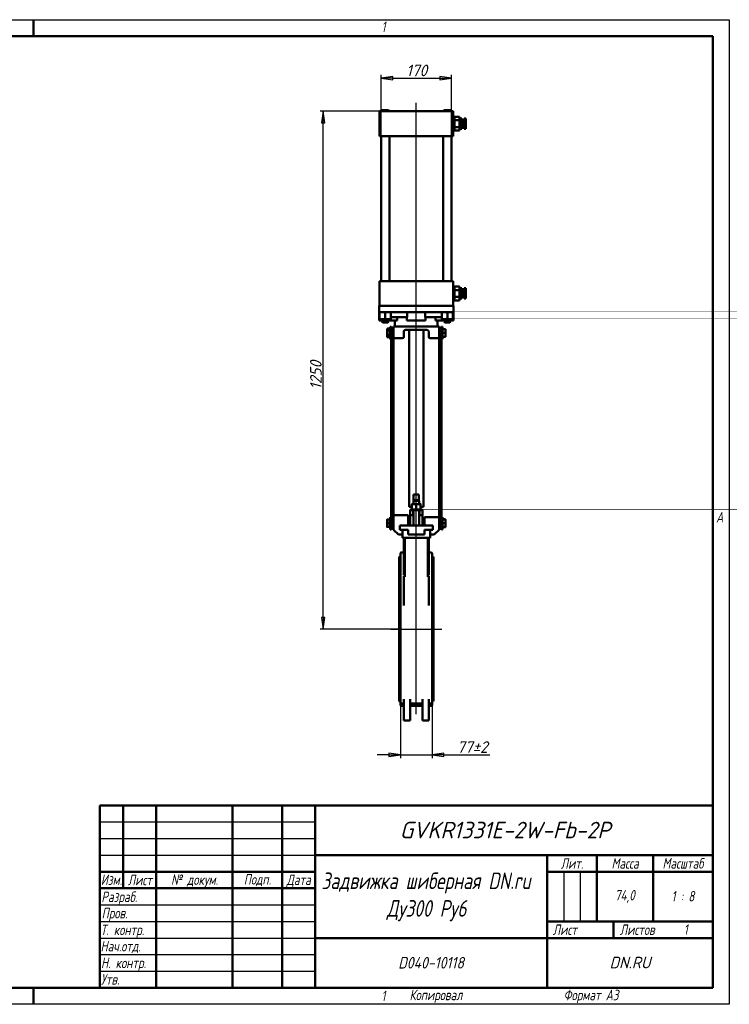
# Model space of a CAD drawing. Header units: millimetres. Extents: x 0 to 3360, y 0 to 2376.
# Tile 2 of 2: x 1646 to 3360, y 0 to 2376. Entities that reach past the tile are written whole.
import ezdxf
from ezdxf.enums import TextEntityAlignment as Align

# ---------------------------------------------------------------- set-up
doc = ezdxf.new("R2010")
doc.units = ezdxf.units.MM
doc.header["$LTSCALE"] = 8
for name, color, linetype, lineweight in [('Видимый контур (ГОСТ)', 7, 'Continuous', 50), ('Заголовок (ГОСТ)', 7, 'Continuous', 50), ('Кромка (ГОСТ)', 7, 'Continuous', 50), ('Линия резьбы (ГОСТ)', 7, 'Continuous', 25), ('Осевая линия (ГОСТ)', 7, 'Continuous', 25), ('Размер (ГОСТ)', 7, 'Continuous', 25)]:
    doc.layers.add(name, color=color, linetype=linetype, lineweight=lineweight)
doc.styles.add('Альтернативный текст (ГОСТ)', font='arial.ttf', dxfattribs={"width": 0.8})
doc.styles.add('Обычный текст (ГОСТ)', font='GOST Common Italic.ttf')
doc.styles.add('Стиль текста110', font='GOST Common Italic.ttf', dxfattribs={"width": 0.8})
doc.styles.add('Стиль текста112', font='GOST Common Italic.ttf', dxfattribs={"width": 0.8})
doc.styles.add('Стиль текста120', font='GOST Common Italic.ttf', dxfattribs={"width": 0.9})
doc.styles.add('Стиль текста137', font='GOST Common Italic.ttf', dxfattribs={"width": 0.7})
doc.styles.add('Стиль текста139', font='GOST Common Italic.ttf', dxfattribs={"width": 0.7})
doc.styles.add('Стиль текста81', font='GOST Common Italic.ttf', dxfattribs={"width": 0.8})
doc.styles.add('Стиль текста87', font='GOST Common Italic.ttf')
doc.dimstyles.new('Обычный (ГОСТ)', dxfattribs={"dimscale": 8, "dimtxt": 3.5, "dimasz": 3.5, "dimexe": 1, "dimexo": 0, "dimgap": 0.5, "dimtad": 1, "dimrnd": 1e-08, "dimtxsty": 'Обычный текст (ГОСТ)', "dimblk": 'Filled-1', "dimcen": 0.09, "dimdle": 15, "dimclrd": 256, "dimclre": 256, "dimclrt": 256, "dimazin": 2, "dimtfac": 0.714286, "dimtdec": 3, "dimtmove": 0, "dimatfit": 3, "dimfxl": 1, "dimtolj": 1, "dimlwd": 25, "dimlwe": 25, "dimarcsym": 0})

# ---------------------------------------------------------------- blocks, each defined once
blk = doc.blocks.new('Рамки ГОСТ - Рамка')
at = {"layer": 'Кромка (ГОСТ)', "lineweight": 25}
for p, q in [((0, 297), (420, 297)), ((420, 297), (420, 0)), ((420, 0), (0, 0))]:
    blk.add_line(p, q, dxfattribs=at)
at = {"layer": 'Кромка (ГОСТ)'}
for p, q in [((210, 292), (210, 297)), ((415, 292), (20, 292)), ((415, 5), (415, 292)), ((20, 5), (415, 5)), ((210, 5), (210, 0))]:
    blk.add_line(p, q, dxfattribs=at)
at = {"layer": 'Кромка (ГОСТ)', "char_height": 3.17, "attachment_point": 1, "style": 'Альтернативный текст (ГОСТ)'}
for s, insert, width in [('\\fGOST Common|b0|i1;{\\H3.1700;1}', (315.02, 296.44), 5.2327), ('\\fGOST Common|b0|i1;{\\H3.1700;A}', (416, 148.5), 5.0704), ('\\fGOST Common|b0|i1;{\\H3.1700;1}', (315, 4.14), 6.6287), ('\\fGOST Common|b0|i1;{\\H3.1700;Формат А3}', (370, 4.39), 25.2103)]:
    blk.add_mtext(s, dxfattribs=dict(at, insert=insert, width=width))
blk = doc.blocks.new('Основные надписи ГОСТ - Форма 1')
at = {"layer": 'Заголовок (ГОСТ)'}
for p, q in [((0, 55), (185, 55)), ((0, 0), (0, 55)), ((0, 0), (0, 55)), ((7, 55), (7, 30)), ((17, 55), (17, 0)), ((40, 55), (40, 0)), ((55, 55), (55, 0)), ((65, 55), (65, 0)), ((185, 0), (185, 55)), ((65, 40), (185, 40)), ((135, 40), (135, 0)), ((150, 40), (150, 20)), ((167, 40), (167, 20)), ((0, 35), (65, 35)), ((135, 35), (185, 35)), ((0, 30), (65, 30)), ((135, 20), (185, 20)), ((155, 20), (155, 15)), ((65, 15), (185, 15)), ((185, 0), (0, 0))]:
    blk.add_line(p, q, dxfattribs=at)
at = {"layer": 'Заголовок (ГОСТ)', "linetype": 'Continuous', "lineweight": 25}
for p, q in [((0, 50), (65, 50)), ((0, 45), (65, 45)), ((0, 40), (65, 40)), ((140, 35), (140, 20)), ((145, 35), (145, 20)), ((0, 25), (65, 25)), ((0, 20), (65, 20)), ((0, 15), (65, 15)), ((0, 10), (65, 10)), ((0, 5), (65, 5))]:
    blk.add_line(p, q, dxfattribs=at)
at = {"layer": 'Заголовок (ГОСТ)', "style": 'Альтернативный текст (ГОСТ)'}
for s, insert, char_height, width, attachment_point in [('\\fGOST Common|b0|i1;{\\H3.1700;Лит.}', (142.52, 37.49), 3.17, 14.9766, 5), ('\\fGOST Common|b0|i1;{\\H3.1700;Масса}', (158.55, 37.51), 3.17, 16.9878, 5), ('\\fGOST Common|b0|i1;{\\H3.1700;Масштаб}', (176.02, 37.53), 3.17, 17.8316, 5), ('\\fGOST Common|b0|i1;{\\H3.1700;Изм.}', (3.5, 32.56), 3.17, 6.9635, 5), ('\\fGOST Common|b0|i1;{\\H3.1700;Лист}', (12.1, 32.5), 3.17, 10.0029, 5), ('\\A0;\\fGOST Common|b0|i1;{\\H3.1700;№ докум.}', (28.58, 32.16), 3.17, 22.9069, 5), ('\\fGOST Common|b0|i1;{\\H3.1700;Подп.}', (47.56, 32.45), 3.17, 14.879, 5), ('\\fGOST Common|b0|i1;{\\H3.1700;Дата}', (60.02, 32.24), 3.17, 9.9614, 5), ('\\fGOST Common|b0|i1;{\\H3.1700;Разраб.}', (0.47, 27), 3.17, 16.9971, 4), ('\\fGOST Common|b0|i1;{\\H3.1700;74,0}', (158.47, 27.53), 3.17, 17.0435, 5), ('\\fGOST Common|b0|i1;{\\H3.1700;1 : 8}', (176, 27.6), 3.17, 17.9476, 5), ('\\A0;\\fGOST Common|b0|i1;{\\H3.1700;Т. контр.}', (0.23, 17.01), 3.17, 16.9554, 4), ('\\fGOST Common|b0|i1;{\\H3.1700;Пров.}', (0.56, 22.08), 3.17, 17.0192, 4), ('\\fGOST Common|b0|i1;{\\H3.1700;Лист}', (140.37, 17.5), 3.17, 10.5071, 5), ('\\fGOST Common|b0|i1;{\\H3.1700;Листов}', (162.21, 17.5), 3.17, 14.3668, 5), ('\\A1;', (150.6, 17.54), 3.17, 8.8313, 5), ('\\fGOST Common|b0|i1;{\\H3.1700;Н. контр.}', (0.36, 7.05), 3.17, 16.9999, 4), ('\\fGOST Common|b0|i1;\\W0.90;{\\H3.5000;D040-10118}', (99.98, 7.54), 3.5, 67.2576, 5), ('\\fGOST Common|b0|i1;\\W1.00;{\\H3.5000;DN.RU}', (160.02, 7.6), 3.5, 49.9832, 5), ('\\fGOST Common|b0|i1;{\\H3.1700;Утв.}', (0.34, 2.52), 3.17, 17.0083, 4), ('\\fGOST Common|b0|i1;{\\H3.1700;Копировал}', (93.48, -0.59), 3.17, 19.7871, 1)]:
    blk.add_mtext(s, dxfattribs=dict(at, insert=insert, char_height=char_height, width=width, attachment_point=attachment_point))
at = {"layer": 'Заголовок (ГОСТ)'}
for tag, height, style, p in [('Изм1', 2.89, 'Стиль текста137', (3.51, 52.52)), ('Лист1', 2.89, 'Стиль текста137', (12.03, 52.52)), ('Докум1', 2.89, 'Стиль текста137', (28.54, 52.48)), ('Изм2', 2.89, 'Стиль текста137', (3.5, 47.52)), ('Лист2', 2.89, 'Стиль текста137', (12.01, 47.5)), ('Докум2', 2.89, 'Стиль текста137', (28.53, 47.5)), ('Изм3', 2.89, 'Стиль текста137', (3.5, 42.5)), ('Лист3', 2.89, 'Стиль текста137', (12.01, 42.51)), ('Докум3', 2.89, 'Стиль текста137', (28.51, 42.48)), ('Изм4', 2.89, 'Стиль текста137', (3.51, 37.5)), ('Лист4', 2.89, 'Стиль текста137', (12, 37.53)), ('Докум4', 2.89, 'Стиль текста137', (28.51, 37.52)), ('Литера', 3.5, 'Стиль текста81', (137.52, 27.25)), ('Литера2', 3.5, 'Стиль текста81', (142.51, 27.22)), ('Литера3', 3.5, 'Стиль текста81', (147.52, 27.21)), ('Тип_документа', 3.17, 'Стиль текста112', (100.08, 17.56))]:
    blk.add_attdef(tag, text='', height=height, dxfattribs=dict(at, style=style)).set_placement(p, align=Align.MIDDLE_CENTER)
for tag, height, style, p in [('Подп1', 2.89, 'Стиль текста137', (40.01, 52.51)), ('Дата1', 2, 'Стиль текста139', (55.01, 52.51)), ('Подп2', 2.89, 'Стиль текста137', (40.01, 47.5)), ('Дата2', 2, 'Стиль текста139', (55.01, 47.49)), ('Подп3', 2.89, 'Стиль текста137', (40.01, 42.51)), ('Дата3', 2, 'Стиль текста139', (55.02, 42.52)), ('Подп4', 2.89, 'Стиль текста137', (40.01, 37.51)), ('Дата4', 2, 'Стиль текста139', (55.02, 37.51)), ('ПРОВЕРИЛ', 3.17, 'Стиль текста112', (17.41, 22.53)), ('Проверил_Подп.', 2.89, 'Стиль текста137', (40.05, 22.52)), ('ДАТА_ПРОВЕРКИ', 2, 'Стиль текста139', (55.02, 22.51)), ('ТЕХНОЛОГ', 3.17, 'Стиль текста112', (17.33, 17.54)), ('Технолог_Подп.', 2.89, 'Стиль текста137', (40.05, 17.51)), ('Технолог_Дата', 2, 'Стиль текста139', (55.01, 17.5)), ('НАЧ._ОТДЕЛА', 3.17, 'Стиль текста112', (17.46, 12.45)), ('Руководитель_Подп.', 2.89, 'Стиль текста137', (40.01, 12.5)), ('Руководитель_Дата', 2, 'Стиль текста139', (55.01, 12.51)), ('НОРМОКОНТРОЛЬ', 3.17, 'Стиль текста112', (17.37, 7.48)), ('Нормоконтроль_Подп.', 2.89, 'Стиль текста137', (40.05, 7.52)), ('ДАТА_НОРМОКОНТРОЛЯ', 2, 'Стиль текста139', (55.02, 7.51)), ('УТВЕРДИЛ', 3.17, 'Стиль текста112', (17.4, 2.51)), ('Утвердил_Подп.', 2.89, 'Стиль текста137', (40.05, 2.51)), ('ДАТА_УТВЕРЖДЕНИЯ', 2, 'Стиль текста139', (55.01, 2.5))]:
    blk.add_attdef(tag, text='', height=height, dxfattribs=dict(at, style=style)).set_placement(p, align=Align.MIDDLE_LEFT)
at = {"layer": 'Заголовок (ГОСТ)', "style": 'Стиль текста87'}
blk.add_attdef('ОБОЗНАЧЕНИЕ_001', (90.52, 45.06), '', height=5, dxfattribs=at)
at = {"layer": 'Заголовок (ГОСТ)', "width": 0.8}
for tag, p, height, style in [('НАИМЕНОВАНИЕ_001', (66.88, 29.75), 5, 'Стиль текста110'), ('НАИМЕНОВАНИЕ_002', (86.61, 21.42), 5, 'Стиль текста110'), ('Листов_001', (176.23, 15.99), 3.17, 'Стиль текста112'), ('Должность_руководителя_001', (0.22, 10.93), 3.17, 'Стиль текста112')]:
    blk.add_attdef(tag, p, '', height=height, dxfattribs=dict(at, style=style))
at = {"layer": 'Заголовок (ГОСТ)', "style": 'Стиль текста120'}
for tag, p in [('Материал_Наим.', (133.71, 9.75)), ('Материал_ГОСТ', (134.04, 4.06))]:
    blk.add_attdef(tag, text='', height=3.5, dxfattribs=at).set_placement(p, align=Align.MIDDLE_RIGHT)
blk = doc.blocks.new('Filled-1')
at = {"color": 0}
for p, q in [((0, 0), (-1, 0.143)), ((-1, 0.143), (-1, -0.143)), ((-1, 0), (0, 0)), ((-1, -0.143), (0, 0))]:
    blk.add_line(p, q, dxfattribs=at)
at = {"color": 0, "flags": 128}
blk.add_lwpolyline([(-1, -0.143), (0, 0), (-1, 0.143), (-1, -0.143)], dxfattribs=at)
at = {"color": 0}
blk.add_solid([(-1, -0.143), (0, 0), (-1, 0.143), (-1, -0.143)], dxfattribs=at)
blk = doc.blocks.new('*D9')
at = {"layer": 'Defpoints', "color": 0, "linetype": 'Continuous', "transparency": 16777216}
for p in [(2689.1, 2235.1), (2519.1, 2095.3), (2689.1, 2095.3)]:
    blk.add_point(p, dxfattribs=at)
at = {"layer": 'Размер (ГОСТ)', "linetype": 'Continuous', "lineweight": 25, "transparency": 16777216}
for p, q in [((2519.1, 2095.3), (2519.1, 2243.1)), ((2547.1, 2235.1), (2661.1, 2235.1)), ((2689.1, 2095.3), (2689.1, 2243.1))]:
    blk.add_line(p, q, dxfattribs=at)
at = {"layer": 'Размер (ГОСТ)', "linetype": 'Continuous', "lineweight": 25, "transparency": 16777216, "xscale": 28, "yscale": 28, "zscale": 28, "rotation": 180}
blk.add_blockref('Filled-1', (2519.1, 2235.1), dxfattribs=at)
at = {"layer": 'Размер (ГОСТ)', "linetype": 'Continuous', "lineweight": 25, "transparency": 16777216, "xscale": 28, "yscale": 28, "zscale": 28}
blk.add_blockref('Filled-1', (2689.1, 2235.1), dxfattribs=at)
at = {"layer": 'Размер (ГОСТ)', "linetype": 'Continuous', "lineweight": 25, "transparency": 16777216, "insert": (2579.9, 2267.5), "char_height": 28, "attachment_point": 1, "style": 'Обычный текст (ГОСТ)'}
blk.add_mtext('\\A1;170', dxfattribs=at)
blk = doc.blocks.new('*D10')
at = {"layer": 'Defpoints', "color": 0, "linetype": 'Continuous', "transparency": 16777216}
for p in [(2379.6, 2155.3), (2515.1, 2155.3), (2562.6, 905.3)]:
    blk.add_point(p, dxfattribs=at)
at = {"layer": 'Размер (ГОСТ)', "linetype": 'Continuous', "lineweight": 25, "transparency": 16777216}
for p, q in [((2515.1, 2155.3), (2371.6, 2155.3)), ((2379.6, 933.3), (2379.6, 2127.3)), ((2562.6, 905.3), (2371.6, 905.3))]:
    blk.add_line(p, q, dxfattribs=at)
at = {"layer": 'Размер (ГОСТ)', "linetype": 'Continuous', "lineweight": 25, "transparency": 16777216, "xscale": 28, "yscale": 28, "zscale": 28}
for p, rotation in [((2379.6, 2155.3), 90), ((2379.6, 905.3), 270)]:
    blk.add_blockref('Filled-1', p, dxfattribs=dict(at, rotation=rotation))
at = {"layer": 'Размер (ГОСТ)', "linetype": 'Continuous', "lineweight": 25, "transparency": 16777216, "insert": (2347.6, 1483.4), "char_height": 28, "attachment_point": 1, "rotation": 90, "style": 'Обычный текст (ГОСТ)'}
blk.add_mtext('\\A1;1250', dxfattribs=at)
blk = doc.blocks.new('*D11')
at = {"layer": 'Defpoints', "color": 0, "linetype": 'Continuous', "transparency": 16777216}
for p in [(2565.6, 722.3), (2642.6, 722.3), (2642.6, 602.3)]:
    blk.add_point(p, dxfattribs=at)
at = {"layer": 'Размер (ГОСТ)', "linetype": 'Continuous', "lineweight": 25, "transparency": 16777216}
for p, q in [((2565.6, 722.3), (2565.6, 594.3)), ((2642.6, 722.3), (2642.6, 594.3)), ((2537.6, 602.3), (2509.6, 602.3)), ((2565.6, 602.3), (2642.6, 602.3)), ((2670.6, 602.3), (2781.7, 602.3))]:
    blk.add_line(p, q, dxfattribs=at)
at = {"layer": 'Размер (ГОСТ)', "linetype": 'Continuous', "lineweight": 25, "transparency": 16777216, "xscale": 28, "yscale": 28, "zscale": 28}
blk.add_blockref('Filled-1', (2565.6, 602.3), dxfattribs=at)
at = {"layer": 'Размер (ГОСТ)', "linetype": 'Continuous', "lineweight": 25, "transparency": 16777216, "xscale": 28, "yscale": 28, "zscale": 28, "rotation": 180}
blk.add_blockref('Filled-1', (2642.6, 602.3), dxfattribs=at)
at = {"layer": 'Размер (ГОСТ)', "linetype": 'Continuous', "lineweight": 25, "transparency": 16777216, "insert": (2702.6, 634.7), "char_height": 28, "attachment_point": 1, "style": 'Обычный текст (ГОСТ)'}
blk.add_mtext('\\A1;\\fGOST Common|b0|i1;{\\H28.0000;77±2}', dxfattribs=at)

msp = doc.modelspace()

# ---------------------------------------------------------------- linework, layer by layer
at = {"layer": 'Видимый контур (ГОСТ)'}
for p, q in [((2530.1, 2155.325), (2515.1, 2155.325)), ((2515.1, 2095.325), (2515.1, 2155.325)), ((2520.1, 2156.125), (2520.1, 2155.325)), ((2521.3, 2157.325), (2536.9, 2157.325)), ((2530.1, 2155.325), (2678.1, 2155.325)), ((2538.1, 2156.125), (2538.1, 2155.325)), ((2670.1, 2156.125), (2670.1, 2155.325)), ((2671.3, 2157.325), (2686.9, 2157.325)), ((2693.1, 2155.325), (2678.1, 2155.325)), ((2688.1, 2156.125), (2688.1, 2155.325)), ((2693.1, 2095.325), (2693.1, 2155.325)), ((2696.1, 2141.912), (2696.1, 2133.64)), ((2696.1, 2141.912), (2708.1, 2141.912)), ((2708.1, 2141.912), (2708.1, 2133.64)), ((2693.1, 2135.325), (2696.1, 2135.325)), ((2693.1, 2115.325), (2696.1, 2115.325)), ((2696.1, 2133.64), (2696.1, 2117.053)), ((2696.1, 2133.64), (2708.1, 2133.64)), ((2696.1, 2117.053), (2696.1, 2108.737)), ((2696.1, 2117.053), (2708.1, 2117.053)), ((2708.1, 2137.825), (2714.1, 2137.825)), ((2708.1, 2133.64), (2708.1, 2117.053)), ((2708.1, 2117.053), (2708.1, 2108.737)), ((2714.1, 2112.825), (2714.1, 2137.825)), ((2714.1, 2133.825), (2720.1, 2133.825)), ((2714.1, 2116.825), (2720.1, 2116.825)), ((2720.1, 2112.825), (2720.1, 2137.825)), ((2720.1, 2137.825), (2724.1, 2137.825)), ((2724.1, 2112.825), (2724.1, 2137.825)), ((2530.1, 2095.325), (2515.1, 2095.325)), ((2519.1, 1745.325), (2519.1, 2095.325)), ((2530.1, 2095.325), (2678.1, 2095.325)), ((2539.1, 1745.325), (2539.1, 2095.325)), ((2669.1, 1745.325), (2669.1, 2095.325)), ((2693.1, 2095.325), (2678.1, 2095.325)), ((2689.1, 1745.325), (2689.1, 2095.325)), ((2696.1, 2108.737), (2708.1, 2108.737)), ((2708.1, 2112.825), (2714.1, 2112.825)), ((2720.1, 2112.825), (2724.1, 2112.825)), ((2530.1, 1745.325), (2515.1, 1745.325)), ((2515.1, 1685.325), (2515.1, 1745.325)), ((2530.1, 1745.325), (2678.1, 1745.325)), ((2693.1, 1745.325), (2678.1, 1745.325)), ((2693.1, 1685.325), (2693.1, 1745.325)), ((2696.1, 1725.325), (2693.1, 1725.325)), ((2696.1, 1723.596), (2696.1, 1731.912)), ((2696.1, 1731.912), (2708.1, 1731.912)), ((2696.1, 1707.009), (2696.1, 1723.596)), ((2696.1, 1723.596), (2708.1, 1723.596)), ((2708.1, 1723.596), (2708.1, 1731.912)), ((2714.1, 1727.825), (2708.1, 1727.825)), ((2708.1, 1707.009), (2708.1, 1723.596)), ((2714.1, 1727.825), (2714.1, 1702.825)), ((2720.1, 1723.825), (2714.1, 1723.825)), ((2720.1, 1727.825), (2720.1, 1702.825)), ((2724.1, 1727.825), (2720.1, 1727.825)), ((2724.1, 1727.825), (2724.1, 1702.825)), ((2696.1, 1705.325), (2693.1, 1705.325)), ((2696.1, 1698.737), (2696.1, 1707.009)), ((2696.1, 1707.009), (2708.1, 1707.009)), ((2696.1, 1698.737), (2708.1, 1698.737)), ((2708.1, 1698.737), (2708.1, 1707.009)), ((2714.1, 1702.825), (2708.1, 1702.825)), ((2720.1, 1706.825), (2714.1, 1706.825)), ((2724.1, 1702.825), (2720.1, 1702.825)), ((2514.1, 1685.325), (2694.1, 1685.325)), ((2514.1, 1670.325), (2514.1, 1685.325)), ((2514.1, 1670.325), (2604.1, 1670.325)), ((2514.1, 1670.325), (2514.1, 1650.325)), ((2515.6, 1654.43), (2515.6, 1669.119)), ((2529.1, 1654.43), (2529.1, 1669.119)), ((2542.6, 1654.43), (2542.6, 1669.119)), ((2582.413, 1658.325), (2582.413, 1670.325)), ((2604.1, 1670.325), (2694.1, 1670.325)), ((2625.786, 1670.325), (2625.786, 1658.325)), ((2665.6, 1654.43), (2665.6, 1669.119)), ((2679.1, 1654.43), (2679.1, 1669.119)), ((2692.6, 1654.43), (2692.6, 1669.119)), ((2694.1, 1670.325), (2694.1, 1685.325)), ((2694.1, 1670.325), (2694.1, 1650.325)), ((2514.1, 1650.325), (2521.1, 1650.325)), ((2515.6, 1653.225), (2522.35, 1653.225)), ((2521.1, 1653.225), (2521.1, 1647.325)), ((2521.1, 1647.325), (2537.1, 1647.325)), ((2523.1, 1645.325), (2521.1, 1647.325)), ((2522.35, 1653.225), (2535.85, 1653.225)), ((2535.1, 1645.325), (2523.1, 1645.325)), ((2535.1, 1645.325), (2537.1, 1647.325)), ((2535.85, 1653.225), (2542.6, 1653.225)), ((2537.1, 1653.225), (2537.1, 1647.325)), ((2557.631, 1650.325), (2537.1, 1650.325)), ((2542.6, 1658.325), (2582.413, 1658.325)), ((2552.47, 1635.325), (2552.47, 1650.325)), ((2557.631, 1658.325), (2557.631, 1650.325)), ((2581.6, 1658.325), (2581.6, 1650.325)), ((2581.6, 1650.325), (2626.6, 1650.325)), ((2625.786, 1658.325), (2665.6, 1658.325)), ((2626.6, 1658.325), (2626.6, 1650.325)), ((2650.568, 1650.325), (2650.568, 1658.325)), ((2671.1, 1650.325), (2650.568, 1650.325)), ((2655.729, 1635.325), (2655.729, 1650.325)), ((2665.6, 1653.225), (2672.35, 1653.225)), ((2671.1, 1653.225), (2671.1, 1647.325)), ((2671.1, 1647.325), (2687.1, 1647.325)), ((2673.1, 1645.325), (2671.1, 1647.325)), ((2672.35, 1653.225), (2685.85, 1653.225)), ((2685.1, 1645.325), (2673.1, 1645.325)), ((2685.1, 1645.325), (2687.1, 1647.325)), ((2685.85, 1653.225), (2692.6, 1653.225)), ((2687.1, 1653.225), (2687.1, 1647.325)), ((2687.1, 1650.325), (2694.1, 1650.325)), ((2533.599, 1629.101), (2534.105, 1629.977)), ((2533.599, 1629.101), (2533.599, 1628.303)), ((2533.599, 1628.303), (2533.599, 1620.993)), ((2533.599, 1620.993), (2533.599, 1612.791)), ((2540.499, 1630.442), (2534.403, 1630.442)), ((2540.499, 1626.164), (2534.403, 1626.164)), ((2540.499, 1615.823), (2534.403, 1615.823)), ((2540.499, 1630.442), (2540.499, 1628.303)), ((2540.499, 1629.101), (2541.1, 1629.101)), ((2540.499, 1628.303), (2540.499, 1626.164)), ((2540.499, 1626.164), (2540.499, 1620.993)), ((2540.499, 1620.993), (2540.499, 1615.823)), ((2540.499, 1615.823), (2540.499, 1612.791)), ((2541.1, 1605.101), (2541.1, 1635.101)), ((2543.1, 1635.101), (2541.1, 1635.101)), ((2543.1, 1633.325), (2543.1, 1635.101)), ((2549.1, 1633.325), (2543.1, 1633.325)), ((2543.1, 1633.325), (2543.1, 1147.599)), ((2549.1, 1635.325), (2659.1, 1635.325)), ((2549.1, 1607.325), (2549.1, 1635.325)), ((2574.1, 1623.575), (2574.1, 1611.075)), ((2577.85, 1627.325), (2630.35, 1627.325)), ((2586.6, 1200.325), (2586.6, 1627.325)), ((2621.6, 1200.325), (2621.6, 1627.325)), ((2634.1, 1623.575), (2634.1, 1611.075)), ((2659.1, 1607.325), (2659.1, 1635.325)), ((2659.1, 1633.325), (2665.1, 1633.325)), ((2665.1, 1635.101), (2665.1, 1633.325)), ((2665.1, 1635.101), (2667.1, 1635.101)), ((2665.1, 1633.325), (2665.1, 1147.599)), ((2667.1, 1635.101), (2667.1, 1605.101)), ((2667.7, 1629.101), (2667.1, 1629.101)), ((2667.7, 1629.101), (2673.796, 1629.101)), ((2667.7, 1624.601), (2667.7, 1629.101)), ((2667.7, 1620.101), (2667.7, 1624.601)), ((2667.7, 1620.101), (2673.796, 1620.101)), ((2667.7, 1615.601), (2667.7, 1620.101)), ((2674.6, 1624.601), (2674.6, 1629.101)), ((2674.6, 1615.601), (2674.6, 1624.601)), ((2533.599, 1612.791), (2533.599, 1611.101)), ((2533.599, 1611.101), (2534.105, 1610.225)), ((2540.499, 1609.76), (2534.403, 1609.76)), ((2540.499, 1612.791), (2540.499, 1609.76)), ((2540.499, 1611.101), (2541.1, 1611.101)), ((2543.1, 1605.101), (2541.1, 1605.101)), ((2570.35, 1607.325), (2549.1, 1607.325)), ((2549.1, 1607.325), (2549.1, 1180.325)), ((2659.1, 1607.325), (2637.85, 1607.325)), ((2659.1, 1607.325), (2659.1, 1175.325)), ((2665.1, 1605.101), (2667.1, 1605.101)), ((2667.7, 1611.101), (2667.1, 1611.101)), ((2667.7, 1611.101), (2667.7, 1615.601)), ((2667.7, 1611.101), (2673.796, 1611.101)), ((2674.6, 1611.101), (2674.6, 1615.601)), ((2599.1, 1216.825), (2597.1, 1214.825)), ((2611.1, 1214.825), (2597.1, 1214.825)), ((2597.1, 1207.025), (2597.1, 1214.825)), ((2610.6, 1230.325), (2597.6, 1230.325)), ((2597.6, 1219.075), (2597.6, 1230.325)), ((2597.6, 1215.325), (2597.6, 1219.075)), ((2599.1, 1216.825), (2609.1, 1216.825)), ((2609.1, 1216.825), (2611.1, 1214.825)), ((2610.6, 1230.325), (2610.6, 1219.075)), ((2610.6, 1215.325), (2610.6, 1219.075)), ((2611.1, 1207.025), (2611.1, 1214.825)), ((2586.6, 1200.325), (2593.6, 1200.325)), ((2589.1, 1192.325), (2596.6, 1192.325)), ((2589.1, 1192.325), (2589.1, 1180.325)), ((2590.1, 1193.925), (2618.1, 1193.925)), ((2590.1, 1192.325), (2590.1, 1193.925)), ((2598.85, 1207.025), (2593.6, 1207.025)), ((2593.6, 1206.087), (2593.6, 1194.862)), ((2596.6, 1192.325), (2611.6, 1192.325)), ((2596.6, 1180.325), (2596.6, 1192.325)), ((2597.1, 1155.325), (2597.1, 1192.325)), ((2609.35, 1207.025), (2598.85, 1207.025)), ((2604.1, 1206.087), (2604.1, 1194.862)), ((2614.6, 1207.025), (2609.35, 1207.025)), ((2611.1, 1155.325), (2611.1, 1192.325)), ((2611.6, 1192.325), (2611.6, 1180.325)), ((2611.6, 1192.325), (2619.1, 1192.325)), ((2614.6, 1206.087), (2614.6, 1194.862)), ((2614.6, 1200.325), (2621.6, 1200.325)), ((2618.1, 1192.325), (2618.1, 1193.925)), ((2619.1, 1180.325), (2619.1, 1192.325)), ((2533.599, 1169.822), (2533.599, 1165.322)), ((2533.599, 1165.322), (2533.599, 1156.322)), ((2540.499, 1169.822), (2534.403, 1169.822)), ((2540.499, 1169.822), (2540.499, 1165.322)), ((2540.499, 1169.822), (2541.1, 1169.822)), ((2540.499, 1165.322), (2540.499, 1160.822)), ((2541.1, 1145.822), (2541.1, 1175.822)), ((2543.1, 1175.822), (2541.1, 1175.822)), ((2549.1, 1180.325), (2549.1, 1145.325)), ((2549.1, 1180.325), (2584.1, 1180.325)), ((2584.1, 1155.325), (2584.1, 1180.325)), ((2596.6, 1180.325), (2589.1, 1180.325)), ((2589.1, 1155.325), (2589.1, 1180.325)), ((2596.6, 1180.325), (2597.1, 1180.325)), ((2611.1, 1180.325), (2611.6, 1180.325)), ((2619.1, 1180.325), (2611.6, 1180.325)), ((2619.1, 1155.325), (2619.1, 1180.325)), ((2624.1, 1175.325), (2659.1, 1175.325)), ((2624.1, 1155.325), (2624.1, 1175.325)), ((2659.1, 1175.325), (2659.1, 1145.325)), ((2665.1, 1175.822), (2667.1, 1175.822)), ((2667.1, 1175.822), (2667.1, 1145.822)), ((2667.7, 1169.822), (2667.1, 1169.822)), ((2667.7, 1169.822), (2667.7, 1170.462)), ((2667.7, 1170.462), (2673.796, 1170.462)), ((2667.7, 1169.822), (2673.796, 1169.822)), ((2667.7, 1165.322), (2667.7, 1169.822)), ((2667.7, 1160.822), (2667.7, 1165.322)), ((2674.6, 1169.822), (2674.548, 1169.912)), ((2674.6, 1165.322), (2674.6, 1169.822)), ((2674.6, 1156.322), (2674.6, 1165.322)), ((2533.599, 1156.322), (2533.599, 1151.822)), ((2540.499, 1160.822), (2534.403, 1160.822)), ((2540.499, 1151.822), (2534.403, 1151.822)), ((2540.499, 1160.822), (2540.499, 1156.322)), ((2540.499, 1156.322), (2540.499, 1151.822)), ((2540.499, 1151.822), (2541.1, 1151.822)), ((2543.1, 1145.822), (2541.1, 1145.822)), ((2543.1, 1145.822), (2543.1, 1147.599)), ((2549.1, 1147.599), (2543.1, 1147.599)), ((2549.1, 1145.325), (2561.1, 1133.325)), ((2564.1, 1145.325), (2564.1, 1155.325)), ((2644.1, 1155.325), (2564.1, 1155.325)), ((2584.1, 1145.325), (2564.1, 1145.325)), ((2570.6, 1125.325), (2570.6, 1145.325)), ((2584.1, 1145.325), (2584.1, 1133.325)), ((2644.1, 1145.325), (2624.1, 1145.325)), ((2624.1, 1145.325), (2624.1, 1133.325)), ((2637.6, 1125.325), (2637.6, 1145.325)), ((2644.1, 1145.325), (2644.1, 1155.325)), ((2659.1, 1145.325), (2647.1, 1133.325)), ((2659.1, 1147.599), (2665.1, 1147.599)), ((2665.1, 1147.599), (2665.1, 1145.822)), ((2665.1, 1145.822), (2667.1, 1145.822)), ((2667.7, 1151.822), (2667.1, 1151.822)), ((2667.7, 1156.322), (2667.7, 1160.822)), ((2667.7, 1160.822), (2673.796, 1160.822)), ((2667.7, 1151.822), (2667.7, 1156.322)), ((2667.7, 1151.182), (2667.7, 1151.822)), ((2667.7, 1151.822), (2673.796, 1151.822)), ((2667.7, 1151.182), (2673.796, 1151.182)), ((2674.6, 1151.822), (2674.548, 1151.732)), ((2674.6, 1151.822), (2674.6, 1156.322)), ((2570.6, 1133.325), (2561.1, 1133.325)), ((2570.6, 1125.325), (2637.6, 1125.325)), ((2574.1, 1125.325), (2574.1, 1093.083)), ((2576.6, 1042.175), (2576.6, 1125.325)), ((2584.1, 1133.325), (2624.1, 1133.325)), ((2631.6, 1042.175), (2631.6, 1125.325)), ((2634.1, 1093.083), (2634.1, 1125.325)), ((2637.6, 1133.325), (2647.1, 1133.325)), ((2574.1, 1093.083), (2574.1, 1045.449)), ((2574.1, 1093.083), (2576.6, 1093.083)), ((2631.6, 1093.083), (2634.1, 1093.083)), ((2634.1, 1045.449), (2634.1, 1093.083)), ((2562.6, 1077.325), (2562.6, 733.325)), ((2565.6, 722.325), (2565.6, 1088.325)), ((2567.6, 1090.325), (2574.1, 1090.325)), ((2634.1, 1090.325), (2640.6, 1090.325)), ((2642.6, 1088.325), (2642.6, 722.325)), ((2645.6, 1077.325), (2645.6, 733.325)), ((2574.1, 1035.378), (2574.1, 1045.449)), ((2634.1, 1045.449), (2634.1, 1035.378)), ((2576.6, 1035.378), (2574.1, 1035.378)), ((2574.1, 1032.825), (2574.1, 976.844)), ((2574.1, 1032.825), (2576.6, 1032.825)), ((2576.6, 1042.175), (2576.6, 1031.443)), ((2631.6, 1031.443), (2631.6, 1042.175)), ((2634.1, 1035.378), (2631.6, 1035.378)), ((2631.6, 1032.825), (2634.1, 1032.825)), ((2634.1, 976.844), (2634.1, 1032.825)), ((2574.1, 975.277), (2574.1, 976.844)), ((2574.1, 975.277), (2574.1, 962.082)), ((2634.1, 976.844), (2634.1, 975.277)), ((2634.1, 962.082), (2634.1, 975.277)), ((2567.6, 725.598), (2574.1, 725.598)), ((2574.1, 723.298), (2567.6, 723.298)), ((2567.6, 720.325), (2574.1, 720.325)), ((2574.1, 736.495), (2574.1, 723.889)), ((2574.1, 720.823), (2574.1, 723.889)), ((2574.1, 720.823), (2574.1, 684.586)), ((2589.1, 723.889), (2589.1, 736.495)), ((2589.1, 725.598), (2619.1, 725.598)), ((2589.1, 720.823), (2589.1, 723.889)), ((2619.1, 723.298), (2589.1, 723.298)), ((2589.1, 720.823), (2589.1, 684.586)), ((2589.1, 720.325), (2619.1, 720.325)), ((2619.1, 736.495), (2619.1, 723.889)), ((2619.1, 723.889), (2619.1, 720.823)), ((2619.1, 684.586), (2619.1, 720.823)), ((2634.1, 723.889), (2634.1, 736.495)), ((2634.1, 725.598), (2640.6, 725.598)), ((2634.1, 723.889), (2634.1, 720.823)), ((2640.6, 723.298), (2634.1, 723.298)), ((2634.1, 684.586), (2634.1, 720.823)), ((2634.1, 720.325), (2640.6, 720.325)), ((2574.1, 684.586), (2589.1, 684.586)), ((2619.1, 684.586), (2634.1, 684.586))]:
    msp.add_line(p, q, dxfattribs=at)
for centre, radius, start, end in [((2521.3, 2156.125), 1.2, 90, 180), ((2536.9, 2156.125), 1.2, 0, 90), ((2671.3, 2156.125), 1.2, 90, 180), ((2686.9, 2156.125), 1.2, 0, 90), ((2577.85, 1623.575), 3.75, 90, 180), ((2630.35, 1623.575), 3.75, 0, 90), ((2570.35, 1611.075), 3.75, 270, 0), ((2637.85, 1611.075), 3.75, 180, 270), ((2565.6, 1077.325), 3, 90, 180), ((2567.6, 1088.325), 2, 90, 180), ((2640.6, 1088.325), 2, 0, 90), ((2642.6, 1077.325), 3, 0, 90), ((2565.6, 733.325), 3, 180, 270), ((2567.6, 722.325), 2, 180, 270), ((2640.6, 722.325), 2, 270, 0), ((2642.6, 733.325), 3, 270, 0)]:
    msp.add_arc(centre, radius, start, end, dxfattribs=at)
for points, weights in [([(2515.6, 1669.119), (2515.6, 1670.325), (2515.6, 1670.325)], [1, 1.0379548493, 1]), ([(2522.35, 1670.325), (2519.217, 1670.325), (2515.6, 1669.119)], [1, 1.0379548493, 1]), ([(2529.1, 1669.119), (2525.482, 1670.325), (2522.35, 1670.325)], [1, 1.0379548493, 1]), ([(2535.85, 1670.325), (2532.717, 1670.325), (2529.1, 1669.119)], [1, 1.0379548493, 1]), ([(2542.6, 1669.119), (2538.982, 1670.325), (2535.85, 1670.325)], [1, 1.0379548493, 1]), ([(2542.6, 1670.325), (2542.6, 1670.325), (2542.6, 1669.119)], [1, 1.0379548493, 1]), ([(2665.6, 1669.119), (2665.6, 1670.325), (2665.6, 1670.325)], [1, 1.0379548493, 1]), ([(2672.35, 1670.325), (2669.217, 1670.325), (2665.6, 1669.119)], [1, 1.0379548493, 1]), ([(2679.1, 1669.119), (2675.482, 1670.325), (2672.35, 1670.325)], [1, 1.0379548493, 1]), ([(2685.85, 1670.325), (2682.717, 1670.325), (2679.1, 1669.119)], [1, 1.0379548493, 1]), ([(2692.6, 1669.119), (2688.982, 1670.325), (2685.85, 1670.325)], [1, 1.0379548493, 1]), ([(2692.6, 1670.325), (2692.6, 1670.325), (2692.6, 1669.119)], [1, 1.0379548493, 1]), ([(2515.6, 1654.43), (2519.217, 1653.225), (2522.35, 1653.225)], [1, 1.0379548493, 1]), ([(2515.6, 1653.225), (2515.6, 1653.225), (2515.6, 1654.43)], [1, 1.0379548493, 1]), ([(2522.35, 1653.225), (2525.482, 1653.225), (2529.1, 1654.43)], [1, 1.0379548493, 1]), ([(2529.1, 1654.43), (2532.717, 1653.225), (2535.85, 1653.225)], [1, 1.0379548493, 1]), ([(2535.85, 1653.225), (2538.982, 1653.225), (2542.6, 1654.43)], [1, 1.0379548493, 1]), ([(2542.6, 1654.43), (2542.6, 1653.225), (2542.6, 1653.225)], [1, 1.0379548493, 1]), ([(2665.6, 1654.43), (2669.217, 1653.225), (2672.35, 1653.225)], [1, 1.0379548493, 1]), ([(2665.6, 1653.225), (2665.6, 1653.225), (2665.6, 1654.43)], [1, 1.0379548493, 1]), ([(2672.35, 1653.225), (2675.482, 1653.225), (2679.1, 1654.43)], [1, 1.0379548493, 1]), ([(2679.1, 1654.43), (2682.717, 1653.225), (2685.85, 1653.225)], [1, 1.0379548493, 1]), ([(2685.85, 1653.225), (2688.982, 1653.225), (2692.6, 1654.43)], [1, 1.0379548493, 1]), ([(2692.6, 1654.43), (2692.6, 1653.225), (2692.6, 1653.225)], [1, 1.0379548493, 1]), ([(2534.403, 1630.442), (2533.599, 1629.296), (2533.599, 1628.303)], [1, 1.0379548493, 1]), ([(2533.599, 1628.303), (2533.599, 1627.31), (2534.403, 1626.164)], [1, 1.0379548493, 1]), ([(2534.403, 1626.164), (2533.599, 1623.393), (2533.599, 1620.993)], [1, 1.0379548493, 1]), ([(2533.599, 1620.993), (2533.599, 1618.594), (2534.403, 1615.823)], [1, 1.0379548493, 1]), ([(2534.403, 1615.823), (2533.599, 1614.198), (2533.599, 1612.791)], [1, 1.0379548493, 1]), ([(2674.6, 1624.601), (2674.6, 1626.69), (2673.796, 1629.101)], [1, 1.0379548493, 1]), ([(2673.796, 1629.101), (2674.6, 1629.101), (2674.6, 1629.101)], [1, 1.0379548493, 1]), ([(2673.796, 1620.101), (2674.6, 1622.513), (2674.6, 1624.601)], [1, 1.0379548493, 1]), ([(2674.6, 1615.601), (2674.6, 1617.69), (2673.796, 1620.101)], [1, 1.0379548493, 1]), ([(2533.599, 1612.791), (2533.599, 1611.385), (2534.403, 1609.76)], [1, 1.0379548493, 1]), ([(2534.403, 1609.76), (2534.236, 1609.999), (2534.105, 1610.225)], [1, 1.00767209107, 1.01224255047]), ([(2673.796, 1611.101), (2674.6, 1613.513), (2674.6, 1615.601)], [1, 1.0379548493, 1]), ([(2674.6, 1611.101), (2674.6, 1611.101), (2673.796, 1611.101)], [1, 1.0379548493, 1]), ([(2593.6, 1206.087), (2593.6, 1207.025), (2593.6, 1207.025)], [1, 1.0379548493, 1]), ([(2598.85, 1207.025), (2596.413, 1207.025), (2593.6, 1206.087)], [1, 1.0379548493, 1]), ([(2593.6, 1193.925), (2593.6, 1193.925), (2593.6, 1194.862)], [1, 1.0379548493, 1]), ([(2593.6, 1194.862), (2596.413, 1193.925), (2598.85, 1193.925)], [1, 1.0379548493, 1]), ([(2604.1, 1206.087), (2601.286, 1207.025), (2598.85, 1207.025)], [1, 1.0379548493, 1]), ([(2598.85, 1193.925), (2601.286, 1193.925), (2604.1, 1194.862)], [1, 1.0379548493, 1]), ([(2609.35, 1207.025), (2606.913, 1207.025), (2604.1, 1206.087)], [1, 1.0379548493, 1]), ([(2604.1, 1194.862), (2606.913, 1193.925), (2609.35, 1193.925)], [1, 1.0379548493, 1]), ([(2614.6, 1206.087), (2611.786, 1207.025), (2609.35, 1207.025)], [1, 1.0379548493, 1]), ([(2609.35, 1193.925), (2611.786, 1193.925), (2614.6, 1194.862)], [1, 1.0379548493, 1]), ([(2614.6, 1207.025), (2614.6, 1207.025), (2614.6, 1206.087)], [1, 1.0379548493, 1]), ([(2614.6, 1194.862), (2614.6, 1193.925), (2614.6, 1193.925)], [1, 1.0379548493, 1]), ([(2533.599, 1169.822), (2533.599, 1169.822), (2534.403, 1169.822)], [1, 1.0379548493, 1]), ([(2534.403, 1169.822), (2533.599, 1167.411), (2533.599, 1165.322)], [1, 1.0379548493, 1]), ([(2533.599, 1165.322), (2533.599, 1163.234), (2534.403, 1160.822)], [1, 1.0379548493, 1]), ([(2673.796, 1170.462), (2674.4, 1170.169), (2674.548, 1169.912)], [1, 1.02824399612, 1.01445260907]), ([(2674.016, 1169.822), (2673.915, 1170.136), (2673.796, 1170.462)], [1.009356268, 1.00546503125, 1]), ([(2673.796, 1169.822), (2674.6, 1169.822), (2674.6, 1169.822)], [1, 1.0379548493, 1]), ([(2674.6, 1165.322), (2674.6, 1167.411), (2673.796, 1169.822)], [1, 1.0379548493, 1]), ([(2673.796, 1160.822), (2674.6, 1163.234), (2674.6, 1165.322)], [1, 1.0379548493, 1]), ([(2534.403, 1151.822), (2533.599, 1151.822), (2533.599, 1151.822)], [1, 1.0379548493, 1]), ([(2534.403, 1160.822), (2533.599, 1158.411), (2533.599, 1156.322)], [1, 1.0379548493, 1]), ([(2533.599, 1156.322), (2533.599, 1154.234), (2534.403, 1151.822)], [1, 1.0379548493, 1]), ([(2674.6, 1156.322), (2674.6, 1158.411), (2673.796, 1160.822)], [1, 1.0379548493, 1]), ([(2673.796, 1151.822), (2674.6, 1154.234), (2674.6, 1156.322)], [1, 1.0379548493, 1]), ([(2673.796, 1151.182), (2674.501, 1151.525), (2674.587, 1151.822)], [1, 1.03312889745, 1.00842466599]), ([(2674.6, 1151.822), (2674.6, 1151.822), (2673.796, 1151.822)], [1, 1.0379548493, 1])]:
    msp.add_rational_spline(points, weights, degree=2, dxfattribs=at)
for points in [[(2567.6, 723.298), (2567.477, 723.298), (2567.357, 723.313), (2567.118, 723.369), (2567.003, 723.412), (2566.718, 723.551), (2566.548, 723.674), (2566.202, 724.027), (2566.048, 724.269), (2565.818, 724.794), (2565.751, 725.061), (2565.686, 725.455), (2565.673, 725.59), (2565.662, 725.798), (2565.662, 725.878), (2565.673, 726.007), (2565.686, 726.052), (2565.749, 726.103), (2565.814, 726.078), (2566.033, 725.971), (2566.18, 725.895), (2566.5, 725.773), (2566.647, 725.726), (2566.925, 725.661), (2567.059, 725.637), (2567.333, 725.606), (2567.465, 725.598), (2567.6, 725.598)], [(2640.6, 725.598), (2640.722, 725.598), (2640.842, 725.605), (2641.082, 725.629), (2641.196, 725.648), (2641.481, 725.706), (2641.651, 725.756), (2641.997, 725.885), (2642.151, 725.964), (2642.381, 726.076), (2642.448, 726.104), (2642.513, 726.053), (2642.526, 726.009), (2642.537, 725.88), (2642.538, 725.801), (2642.526, 725.593), (2642.513, 725.458), (2642.45, 725.072), (2642.386, 724.812), (2642.166, 724.298), (2642.019, 724.059), (2641.699, 723.718), (2641.552, 723.602), (2641.274, 723.444), (2641.14, 723.387), (2640.866, 723.316), (2640.735, 723.298), (2640.6, 723.298)]]:
    msp.add_open_spline(points, degree=3, knots=[-0.859602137, -0.859602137, -0.859602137, -0.859602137, -0.82118808, -0.82118808, -0.779877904, -0.779877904, -0.708724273, -0.708724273, -0.615751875, -0.615751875, -0.519699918, -0.519699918, -0.456231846, -0.456231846, -0.400388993, -0.400388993, -0.337057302, -0.337057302, -0.243087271, -0.243087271, -0.152028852, -0.152028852, -0.088438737, -0.088438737, -0.040473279, -0.040473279, 0, 0, 0, 0], dxfattribs=at)
at = {"layer": 'Линия резьбы (ГОСТ)'}
for p, q in [((2522.305, 1653.225), (2522.305, 1646.119)), ((2535.894, 1646.119), (2535.894, 1653.225)), ((2672.305, 1653.225), (2672.305, 1647.325)), ((2685.894, 1647.325), (2685.894, 1653.225)), ((2597.997, 1214.825), (2597.997, 1207.025)), ((2610.202, 1207.025), (2610.202, 1214.825)), ((2597.997, 1192.325), (2597.997, 1155.325)), ((2610.202, 1155.325), (2610.202, 1192.325))]:
    msp.add_line(p, q, dxfattribs=at)
at = {"layer": 'Осевая линия (ГОСТ)', "linetype": 'Continuous'}
for p, q in [((2604.1, 700.325), (2604.1, 2175.325)), ((2542.6, 905.325), (2665.6, 905.325))]:
    msp.add_line(p, q, dxfattribs=at)

# ---------------------------------------------------------------- block references
at = {"xscale": 8, "yscale": 8, "zscale": 8}
msp.add_blockref('Рамки ГОСТ - Рамка', (0, 0), dxfattribs=at)
msp.add_blockref('Основные надписи ГОСТ - Форма 1', (1840, 40), dxfattribs=at).add_auto_attribs({'Должность_руководителя_001': 'Нач.отд.', 'ОБОЗНАЧЕНИЕ_001': 'GVKR1331E-2W-Fb-2P', 'НАИМЕНОВАНИЕ_001': 'Задвижка шиберная DN.ru', 'Листов_001': '1', 'НАИМЕНОВАНИЕ_002': 'Ду300 Ру6'})

# ---------------------------------------------------------------- dimensions: what is measured, and where the dimension line sits
at = {"layer": 'Размер (ГОСТ)', "linetype": 'Continuous', "lineweight": 25}
dim = msp.add_linear_dim(base=(2689.1, 2235.145), p1=(2519.1, 2095.325), p2=(2689.1, 2095.325), dimstyle='Обычный (ГОСТ)', override={"dimgap": 0.5, "dimdec": 2, "dimtol": 0, "dimlim": 0, "dimtp": 0, "dimtm": 0, "dimtdec": 3, "dimtofl": 0, "dimatfit": 1}, dxfattribs=at)
dim.commit()
dim.dimension.update_dxf_attribs({"geometry": '*D9', "text_midpoint": (2604.1, 2235.145), "dimtype": 160})
dim = msp.add_linear_dim(base=(2379.6, 2155.325), p1=(2562.6, 905.325), p2=(2515.1, 2155.325), angle=90, dimstyle='Обычный (ГОСТ)', override={"dimgap": 0.5, "dimdec": 2, "dimtol": 0, "dimlim": 0, "dimtp": 0, "dimtm": 0, "dimtdec": 3, "dimtofl": 0, "dimatfit": 1}, dxfattribs=at)
dim.commit()
dim.dimension.update_dxf_attribs({"geometry": '*D10', "text_midpoint": (2379.6, 1517.825), "dimtype": 160})
dim = msp.add_linear_dim(base=(2642.6, 602.325), p1=(2565.6, 722.325), p2=(2642.6, 722.325), angle=180, text='\\fGOST Common|b0|i1;{\\H28.0000;<>±2}', dimstyle='Обычный (ГОСТ)', override={"dimgap": 0.5, "dimdec": 2, "dimtol": 0, "dimlim": 0, "dimtp": 0, "dimtm": 0, "dimtdec": 3, "dimtofl": 1, "dimatfit": 1}, dxfattribs=at)
dim.commit()
dim.dimension.update_dxf_attribs({"geometry": '*D11', "text_midpoint": (2740.145, 602.325), "dimtype": 160})

doc.saveas('drawing.dxf')
